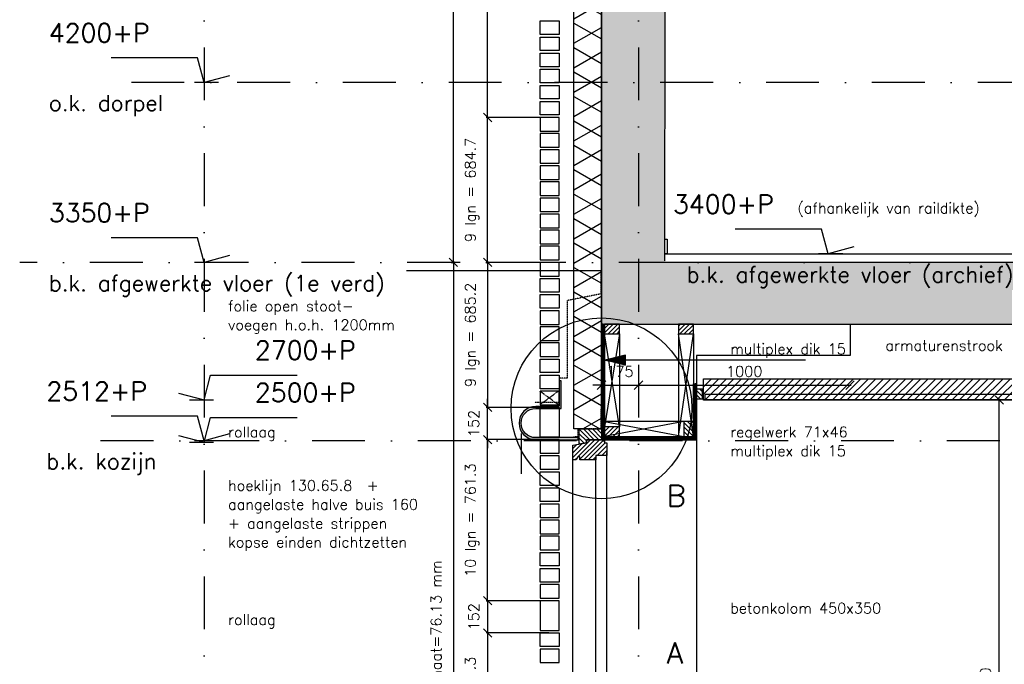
# Model space of a CAD drawing. Extents: x 0 to 297174, y -27731 to 163980.
# Tile 97 of 152: x 174347 to 179002, y 93896 to 96943. Entities that reach past the tile are written whole.
import ezdxf

# ---------------------------------------------------------------- set-up
doc = ezdxf.new("R2010")
doc.units = 0
doc.header["$LTSCALE"] = 5
doc.header["$MEASUREMENT"] = 0
doc.header["$PDMODE"] = 3
doc.header["$PDSIZE"] = 0.1
for name, pattern in [('DASHDOT', [1, 0.5, -0.25, 0, -0.25]), ('DD1', [2.66667, 1.66667, -0.5, 0, -0.5]), ('HIDDEN', [0.375, 0.25, -0.125])]:
    doc.linetypes.add(name, pattern=pattern)
doc.layers.get('0').update_dxf_attribs({"linetype": 'CONTINUOUS'})
doc.layers.get('DEFPOINTS').update_dxf_attribs({"linetype": 'CONTINUOUS'})
for name, color, linetype in [('_DETAILNUMMERS', 4, 'CONTINUOUS'), ('_DETAILNUMMERSTEKST', 4, 'CONTINUOUS'), ('A--01A1_ACEER', 1, 'CONTINUOUS'), ('A--A21--_F--3-', 9, 'CONTINUOUS'), ('A--A21--_F-23-', 9, 'CONTINUOUS'), ('A--A23--_F--3-', 9, 'CONTINUOUS'), ('A--A25--_F--3-', 9, 'CONTINUOUS'), ('A--A30--_F--3-', 9, 'CONTINUOUS'), ('A--A35--_F--3-', 9, 'CONTINUOUS'), ('A--L13DC4_VLOEREN', 4, 'HIDDEN'), ('A--L21--', 3, 'CONTINUOUS'), ('A--L21--_F--3-', 7, 'CONTINUOUS'), ('A--L21--_F-23-', 4, 'CONTINUOUS'), ('A--L21D1_BUITENWAND', 1, 'CONTINUOUS'), ('A--L21D4_BUITENWAND', 4, 'CONTINUOUS'), ('A--L21DC1_BUITENWAND', 1, 'HIDDEN'), ('A--L23--', 7, 'CONTINUOUS'), ('A--L23--_F--3-', 7, 'CONTINUOUS'), ('A--L25--', 7, 'CONTINUOUS'), ('A--L25--_F-23-', 7, 'CONTINUOUS'), ('A--L28--_F--3-', 1, 'CONTINUOUS'), ('A--L28D1_KONSTRUKTIES', 1, 'CONTINUOUS'), ('A--L30--', 7, 'CONTINUOUS'), ('A--L30--_F123-', 7, 'CONTINUOUS'), ('A--L31--', 2, 'CONTINUOUS'), ('A--L31--_F--3-', 7, 'CONTINUOUS'), ('A--L31A1_BUITENKOZIJN', 1, 'CONTINUOUS'), ('A--L31D1_BUITENKOZIJN', 1, 'CONTINUOUS'), ('A--L35-D2-_PLAFONDS', 2, 'CONTINUOUS'), ('A--L35-D4-_PLAFONDS', 4, 'CONTINUOUS'), ('A--L35D1_PLAFONDS', 1, 'CONTINUOUS'), ('A--M$1A-_F123-', 1, 'CONTINUOUS'), ('A--M01A1_MAATVOERING', 1, 'CONTINUOUS'), ('A--M01B1_HOOGTE_MAATV', 1, 'CONTINUOUS'), ('A--T01A-25_TEKST', 2, 'CONTINUOUS'), ('A--T01B2_HOOGTE_MAATV', 2, 'CONTINUOUS'), ('A--T01B3_HOOGTE_MAATV', 3, 'CONTINUOUS'), ('STRAMIEN', 8, 'DD1'), ('X--LR---_CP', 7, 'CONTINUOUS')]:
    doc.layers.add(name, color=color, linetype=linetype)
doc.styles.add('HIEMSTRA', font='romans.shx')
doc.styles.add('HOOGTEXT', font='ROMANS.shx', dxfattribs={"height": 2.5})
doc.dimstyles.get("Standard").update_dxf_attribs({"dimscale": 50, "dimtxt": 2.5, "dimasz": 2, "dimexe": 0.3, "dimexo": 0.3, "dimgap": 2, "dimtad": 1, "dimdec": 0, "dimzin": 0, "dimdsep": 46, "dimtxsty": 'HIEMSTRA', "dimblk1": 'OBLIQUE', "dimblk2": 'OBLIQUE', "dimsah": 1, "dimcen": 0.09, "dimdle": 0.3, "dimclrd": 1, "dimclre": 1, "dimclrt": 2, "dimadec": 0, "dimazin": 0, "dimtfac": 1, "dimtdec": 4, "dimtix": 1, "dimtmove": 2, "dimatfit": 3, "dimldrblk": 'OBLIQUE', "dimfxl": 0, "dimtvp": 625, "dimtolj": 1, "dimtzin": 0, "dimarcsym": 0})
pattern_1 = [(45, (0, 0), (-10.6066, 10.6066), [])]

# ---------------------------------------------------------------- blocks, each defined once
blk = doc.blocks.new('HOOGTEP')
at = {"layer": 'A--M01A1_MAATVOERING'}
for p, q in [((0, 0), (0.624, 2.33)), ((0.624, 2.33), (8.794, 2.33)), ((-2.415, 0.647), (0, 0))]:
    blk.add_line(p, q, dxfattribs=at)
at = {"layer": 'A--M01B1_HOOGTE_MAATV'}
blk.add_line((-1.379, 0), (0.911, 0), dxfattribs=at)
at = {"layer": 'A--T01B2_HOOGTE_MAATV', "style": 'HOOGTEXT', "flags": 4}
blk.add_attdef('TEKST', (1.84, -0.671), '', height=1.5, dxfattribs=at)
at = {"layer": 'A--T01B3_HOOGTE_MAATV', "style": 'HOOGTEXT', "flags": 4}
blk.add_attdef('HOOGTE', (1.673, 3.819), '', height=1.75, dxfattribs=at)
blk = doc.blocks.new('_OBLIQUE')
at = {"color": 0, "linetype": 'ByBlock'}
blk.add_line((-0.5, -0.5), (0.5, 0.5), dxfattribs=at)
blk = doc.blocks.new('*D389')
at = {"layer": 'A--M$1A-_F123-', "color": 1, "lineweight": -2}
for p, q in [((179551.4, 95145.9), (178972.1, 95145.9)), ((178978.1, 92439.9), (178978.1, 95151.9)), ((180130.8, 92445.9), (178972.1, 92445.9))]:
    blk.add_line(p, q, dxfattribs=at)
at = {"layer": 'DEFPOINTS', "color": 0}
for p in [(178978.1, 95145.9), (179557.4, 95145.9), (180136.8, 92445.9)]:
    blk.add_point(p, dxfattribs=at)
at = {"layer": 'A--M$1A-_F123-', "color": 1, "lineweight": -2, "xscale": 40, "yscale": 40, "zscale": 40}
for p, rotation in [((178978.1, 95145.9), 90), ((178978.1, 92445.9), 270)]:
    blk.add_blockref('_OBLIQUE', p, dxfattribs=dict(at, rotation=rotation))
at = {"layer": 'A--M$1A-_F123-', "color": 2, "insert": (178913.1, 93795.9), "char_height": 50, "attachment_point": 5, "rotation": 90, "style": 'HIEMSTRA'}
blk.add_mtext('\\A1;2700', dxfattribs=at)
blk = doc.blocks.new('*D400')
at = {"layer": 'A--M$1A-_F123-', "color": 1, "lineweight": -2}
for p, q in [((177097.5, 95240), (177097.5, 95209.6)), ((177272.6, 95240), (177272.6, 95209.6)), ((177097.5, 95215.6), (177057.5, 95215.6)), ((177097.5, 95215.6), (177272.6, 95215.6)), ((177272.6, 95215.6), (177312.6, 95215.6))]:
    blk.add_line(p, q, dxfattribs=at)
at = {"layer": 'DEFPOINTS', "color": 0}
for p in [(177097.5, 95246), (177272.6, 95246), (177272.6, 95215.6)]:
    blk.add_point(p, dxfattribs=at)
at = {"layer": 'A--M$1A-_F123-', "color": 1, "lineweight": -2, "xscale": 40, "yscale": 40, "zscale": 40}
blk.add_blockref('_OBLIQUE', (177097.5, 95215.6), dxfattribs=at)
at = {"layer": 'A--M$1A-_F123-', "color": 1, "lineweight": -2, "xscale": 40, "yscale": 40, "zscale": 40, "rotation": 180}
blk.add_blockref('_OBLIQUE', (177272.6, 95215.6), dxfattribs=at)
at = {"layer": 'A--M$1A-_F123-', "color": 2, "insert": (177185, 95280.6), "char_height": 50, "attachment_point": 5, "style": 'HIEMSTRA'}
blk.add_mtext('\\A1;175', dxfattribs=at)
blk = doc.blocks.new('*D401')
at = {"layer": 'A--M$1A-_F123-', "color": 1, "lineweight": -2}
blk.add_line((177266.6, 95215.6), (178278.6, 95215.6), dxfattribs=at)
at = {"layer": 'DEFPOINTS', "color": 0}
for p in [(177272.6, 95215.6), (178272.6, 95215.6), (178272.6, 95215.6)]:
    blk.add_point(p, dxfattribs=at)
at = {"layer": 'A--M$1A-_F123-', "color": 1, "lineweight": -2, "xscale": 40, "yscale": 40, "zscale": 40, "rotation": 180}
blk.add_blockref('_OBLIQUE', (177272.6, 95215.6), dxfattribs=at)
at = {"layer": 'A--M$1A-_F123-', "color": 1, "lineweight": -2, "xscale": 40, "yscale": 40, "zscale": 40}
blk.add_blockref('_OBLIQUE', (178272.6, 95215.6), dxfattribs=at)
at = {"layer": 'A--M$1A-_F123-', "color": 2, "insert": (177772.6, 95280.6), "char_height": 50, "attachment_point": 5, "style": 'HIEMSTRA'}
blk.add_mtext('\\A1;1000', dxfattribs=at)
blk = doc.blocks.new('*U1633')
at = {"layer": 'A--L23--_F--3-', "color": 2, "linetype": 'Continuous'}
blk.add_lwpolyline([(0, 0), (0, 20), (7575, 20), (7575, 0)], dxfattribs=at)
blk = doc.blocks.new('*D563')
at = {"layer": 'A--M$1A-_F123-', "color": 1, "lineweight": -2}
for p, q in [((176806.6, 98307.9), (176553.3, 98307.9)), ((176559.3, 96474.6), (176559.3, 98313.9)), ((176806.6, 96480.6), (176553.3, 96480.6))]:
    blk.add_line(p, q, dxfattribs=at)
at = {"layer": 'DEFPOINTS', "color": 0}
for p in [(176559.3, 98307.9), (176812.6, 98307.9), (176812.6, 96480.6)]:
    blk.add_point(p, dxfattribs=at)
at = {"layer": 'A--M$1A-_F123-', "color": 1, "lineweight": -2, "xscale": 40, "yscale": 40, "zscale": 40}
for p, rotation in [((176559.3, 98307.9), 90), ((176559.3, 96480.6), 270)]:
    blk.add_blockref('_OBLIQUE', p, dxfattribs=dict(at, rotation=rotation))
at = {"layer": 'A--M$1A-_F123-', "color": 2, "insert": (176486, 97394.3), "char_height": 50, "attachment_point": 5, "rotation": 90, "style": 'HIEMSTRA'}
blk.add_mtext('\\A1;24 lgn =  1825.9', dxfattribs=at)
blk = doc.blocks.new('*D568')
at = {"layer": 'A--M$1A-_F123-', "color": 1, "lineweight": -2}
for p, q in [((176806.6, 94044.6), (176553.3, 94044.6)), ((176559.3, 94050.6), (176559.3, 93277.3)), ((176841.3, 93283.3), (176553.3, 93283.3))]:
    blk.add_line(p, q, dxfattribs=at)
at = {"layer": 'DEFPOINTS', "color": 0}
for p in [(176812.6, 94044.6), (176559.3, 93283.3), (176847.3, 93283.3)]:
    blk.add_point(p, dxfattribs=at)
at = {"layer": 'A--M$1A-_F123-', "color": 1, "lineweight": -2, "xscale": 40, "yscale": 40, "zscale": 40}
for p, rotation in [((176559.3, 94044.6), 90), ((176559.3, 93283.3), 270)]:
    blk.add_blockref('_OBLIQUE', p, dxfattribs=dict(at, rotation=rotation))
at = {"layer": 'A--M$1A-_F123-', "color": 2, "insert": (176486, 93664), "char_height": 50, "attachment_point": 5, "rotation": 90, "style": 'HIEMSTRA'}
blk.add_mtext('\\A1;10 lgn = 761.3', dxfattribs=at)
blk = doc.blocks.new('*D569')
at = {"layer": 'A--M$1A-_F123-', "color": 1, "lineweight": -2}
for p, q in [((176559.3, 94196.9), (176559.3, 94236.9)), ((176841.3, 94196.9), (176553.3, 94196.9)), ((176559.3, 94196.9), (176559.3, 94044.6)), ((176849.1, 94044.6), (176553.3, 94044.6)), ((176559.3, 94044.6), (176559.3, 94004.6))]:
    blk.add_line(p, q, dxfattribs=at)
at = {"layer": 'DEFPOINTS', "color": 0}
for p in [(176847.3, 94196.9), (176559.3, 94044.6), (176855.1, 94044.6)]:
    blk.add_point(p, dxfattribs=at)
at = {"layer": 'A--M$1A-_F123-', "color": 1, "lineweight": -2, "xscale": 40, "yscale": 40, "zscale": 40}
for p, rotation in [((176559.3, 94196.9), 270), ((176559.3, 94044.6), 90)]:
    blk.add_blockref('_OBLIQUE', p, dxfattribs=dict(at, rotation=rotation))
at = {"layer": 'A--M$1A-_F123-', "color": 2, "insert": (176494.3, 94120.8), "char_height": 50, "attachment_point": 5, "rotation": 90, "style": 'HIEMSTRA'}
blk.add_mtext('\\A1;152', dxfattribs=at)
blk = doc.blocks.new('*D570')
at = {"layer": 'A--M$1A-_F123-', "color": 1, "lineweight": -2}
for p, q in [((176841.3, 94958.2), (176553.3, 94958.2)), ((176559.3, 94190.9), (176559.3, 94964.2)), ((176806.6, 94196.9), (176553.3, 94196.9))]:
    blk.add_line(p, q, dxfattribs=at)
at = {"layer": 'DEFPOINTS', "color": 0}
for p in [(176559.3, 94958.2), (176847.3, 94958.2), (176812.6, 94196.9)]:
    blk.add_point(p, dxfattribs=at)
at = {"layer": 'A--M$1A-_F123-', "color": 1, "lineweight": -2, "xscale": 40, "yscale": 40, "zscale": 40}
for p, rotation in [((176559.3, 94958.2), 90), ((176559.3, 94196.9), 270)]:
    blk.add_blockref('_OBLIQUE', p, dxfattribs=dict(at, rotation=rotation))
at = {"layer": 'A--M$1A-_F123-', "color": 2, "insert": (176486, 94577.5), "char_height": 50, "attachment_point": 5, "rotation": 90, "style": 'HIEMSTRA'}
blk.add_mtext('\\A1;10 lgn = 761.3', dxfattribs=at)
blk = doc.blocks.new('*D571')
at = {"layer": 'A--M$1A-_F123-', "color": 1, "lineweight": -2}
for p, q in [((176559.3, 95110.4), (176559.3, 95150.4)), ((176849.1, 95110.4), (176553.3, 95110.4)), ((176559.3, 94958.2), (176559.3, 95110.4)), ((176841.3, 94958.2), (176553.3, 94958.2)), ((176559.3, 94958.2), (176559.3, 94918.2))]:
    blk.add_line(p, q, dxfattribs=at)
at = {"layer": 'DEFPOINTS', "color": 0}
for p in [(176559.3, 95110.4), (176855.1, 95110.4), (176847.3, 94958.2)]:
    blk.add_point(p, dxfattribs=at)
at = {"layer": 'A--M$1A-_F123-', "color": 1, "lineweight": -2, "xscale": 40, "yscale": 40, "zscale": 40}
for p, rotation in [((176559.3, 95110.4), 270), ((176559.3, 94958.2), 90)]:
    blk.add_blockref('_OBLIQUE', p, dxfattribs=dict(at, rotation=rotation))
at = {"layer": 'A--M$1A-_F123-', "color": 2, "insert": (176494.3, 95034.3), "char_height": 50, "attachment_point": 5, "rotation": 90, "style": 'HIEMSTRA'}
blk.add_mtext('\\A1;152', dxfattribs=at)
blk = doc.blocks.new('*D572')
at = {"layer": 'A--M$1A-_F123-', "color": 1, "lineweight": -2}
for p, q in [((176806.6, 95795.9), (176553.3, 95795.9)), ((176559.3, 95801.9), (176559.3, 95104.4)), ((176841.3, 95110.4), (176553.3, 95110.4))]:
    blk.add_line(p, q, dxfattribs=at)
at = {"layer": 'DEFPOINTS', "color": 0}
for p in [(176812.6, 95795.9, 0), (176559.3, 95110.4), (176847.3, 95110.4)]:
    blk.add_point(p, dxfattribs=at)
at = {"layer": 'A--M$1A-_F123-', "color": 1, "lineweight": -2, "xscale": 40, "yscale": 40, "zscale": 40}
for p, rotation in [((176559.3, 95795.9), 90), ((176559.3, 95110.4), 270)]:
    blk.add_blockref('_OBLIQUE', p, dxfattribs=dict(at, rotation=rotation))
at = {"layer": 'A--M$1A-_F123-', "color": 2, "insert": (176486, 95453.2), "char_height": 50, "attachment_point": 5, "rotation": 90, "style": 'HIEMSTRA'}
blk.add_mtext('\\A1;9 lgn = 685.2', dxfattribs=at)
blk = doc.blocks.new('*D573')
at = {"layer": 'A--M$1A-_F123-', "color": 1, "lineweight": -2}
for p, q in [((176841.3, 96480.6), (176553.3, 96480.6)), ((176559.3, 95789.9), (176559.3, 96486.6)), ((176806.6, 95795.9), (176553.3, 95795.9))]:
    blk.add_line(p, q, dxfattribs=at)
at = {"layer": 'DEFPOINTS', "color": 0}
for p in [(176559.3, 96480.6), (176847.3, 96480.6, 0), (176812.6, 95795.9, 0)]:
    blk.add_point(p, dxfattribs=at)
at = {"layer": 'A--M$1A-_F123-', "color": 1, "lineweight": -2, "xscale": 40, "yscale": 40, "zscale": 40}
for p, rotation in [((176559.3, 96480.6), 90), ((176559.3, 95795.9), 270)]:
    blk.add_blockref('_OBLIQUE', p, dxfattribs=dict(at, rotation=rotation))
at = {"layer": 'A--M$1A-_F123-', "color": 2, "insert": (176486, 96138.3), "char_height": 50, "attachment_point": 5, "rotation": 90, "style": 'HIEMSTRA'}
blk.add_mtext('\\A1;9 lgn = 684.7', dxfattribs=at)
blk = doc.blocks.new('*D574')
at = {"layer": 'A--M$1A-_F123-', "color": 1, "linetype": 'Continuous', "lineweight": -2}
for p, q in [((176397.7, 95789.9), (176397.7, 99846.1)), ((176387.5, 99840.1), (176403.7, 99840.1)), ((176387.5, 95795.9), (176403.7, 95795.9))]:
    blk.add_line(p, q, dxfattribs=at)
at = {"layer": 'DEFPOINTS', "color": 0, "linetype": 'Continuous'}
for p in [(176381.5, 99840.1), (176397.7, 99840.1), (176381.5, 95795.9)]:
    blk.add_point(p, dxfattribs=at)
at = {"layer": 'A--M$1A-_F123-', "color": 1, "linetype": 'Continuous', "lineweight": -2, "xscale": 40, "yscale": 40, "zscale": 40}
for p, rotation in [((176397.7, 99840.1), 90), ((176397.7, 95795.9), 270)]:
    blk.add_blockref('_OBLIQUE', p, dxfattribs=dict(at, rotation=rotation))
at = {"layer": 'A--M$1A-_F123-', "color": 3, "linetype": 'Continuous', "insert": (176324.4, 97818), "char_height": 50, "attachment_point": 5, "rotation": 90, "style": 'HIEMSTRA'}
blk.add_mtext('\\A1;lagenmaat=76.08 mm', dxfattribs=at)
blk = doc.blocks.new('*D575')
at = {"layer": 'A--M$1A-_F123-', "color": 1, "linetype": 'Continuous', "lineweight": -2}
for p, q in [((176397.7, 95801.9), (176397.7, 92211.5)), ((176391.7, 92217.5), (176391.7, 92217.5))]:
    blk.add_line(p, q, dxfattribs=at)
at = {"layer": 'DEFPOINTS', "color": 0, "linetype": 'Continuous'}
for p in [(176397.7, 95795.9, 0), (176397.7, 92217.5), (176397.7, 92217.5)]:
    blk.add_point(p, dxfattribs=at)
at = {"layer": 'A--M$1A-_F123-', "color": 1, "linetype": 'Continuous', "lineweight": -2, "xscale": 40, "yscale": 40, "zscale": 40}
for p, rotation in [((176397.7, 95795.9), 90), ((176397.7, 92217.5), 270)]:
    blk.add_blockref('_OBLIQUE', p, dxfattribs=dict(at, rotation=rotation))
at = {"layer": 'A--M$1A-_F123-', "color": 3, "linetype": 'Continuous', "insert": (176324.3, 94006.7), "char_height": 50, "attachment_point": 5, "rotation": 90, "style": 'HIEMSTRA'}
blk.add_mtext('\\A1;\\fRomanS|b0|i0|c0|p0;lagenmaat=76.13 mm', dxfattribs=at)
blk = doc.blocks.new('*U1611')
at = {"layer": 'A--A21--_F-23-', "linetype": 'Continuous'}
h = blk.add_hatch(dxfattribs=at)
h.set_pattern_fill('ALFAISO', color=256, scale=100, angle=90, style=0)
h.set_pattern_definition([(150, (50, -3e-15), (-50, -86.6025), []), (210, (50, -3e-15), (50, -86.6025), [])])
h.paths.add_polyline_path([(0, 0), (-65, 0), (-65, 4407.8), (0, 4407.8), (65, 4407.8), (65, 0)])
at = {"layer": 'A--L21--_F--3-', "color": 3, "linetype": 'Continuous'}
for points in [[(0, 0), (-65, 0), (-65, 4407.8), (0, 4407.8)], [(0, 0), (65, 0), (65, 4407.8), (0, 4407.8)]]:
    blk.add_lwpolyline(points, dxfattribs=at)
blk = doc.blocks.new('Q020259-')
at = {"layer": 'A--A25--_F--3-'}
h = blk.add_hatch(dxfattribs=at)
h.set_pattern_fill('ALFALINE', color=256, scale=15, style=0, pattern_type=2)
h.set_pattern_definition(pattern_1)
h.paths.add_polyline_path([(0, 0), (0, 46), (28, 46), (28, 0)])
at = {"layer": 'A--L25--_F-23-', "color": 2, "linetype": 'Continuous'}
blk.add_lwpolyline([(0, 0), (0, 46), (28, 46), (28, 0)], close=True, dxfattribs=at)
at = {"layer": 'X--LR---_CP'}
for p in [(0, 0), (0, 0), (28, 0)]:
    blk.add_point(p, dxfattribs=at)
blk = doc.blocks.new('*U1608')
at = {"layer": 'A--A30--_F--3-', "linetype": 'Continuous'}
h = blk.add_hatch(dxfattribs=at)
h.set_pattern_fill('ALFALINE', color=256, scale=4, angle=405, style=0)
h.set_pattern_definition([(90, (0, 0), (-4, 1e-15), [])])
h.paths.add_polyline_path([(0, 0), (7.5, 0), (7.5, -531.4), (0, -531.4), (-7.5, -531.4), (-7.5, 0)])
at = {"layer": 'A--L30--_F123-', "color": 1, "linetype": 'Continuous'}
for points in [[(0, 0), (-7.5, 0), (-7.5, -531.4), (0, -531.4)], [(0, 0), (7.5, 0), (7.5, -531.4), (0, -531.4)]]:
    blk.add_lwpolyline(points, dxfattribs=at)
blk = doc.blocks.new('KOZIJN_VB')
at = {"layer": 'A--A35--_F--3-'}
h = blk.add_hatch(dxfattribs=at)
h.set_pattern_fill('ALFALINE', color=256, scale=15, angle=90, style=0, pattern_type=2)
h.set_pattern_definition([(135, (571.291, -567.298), (-10.6066, -10.6066), [])])
h.paths.add_polyline_path([(-105, 50.9), (0, 50.9), (0, 0), (-71, 0), (-71, -14), (-105, -20.1)])
h = blk.add_hatch(dxfattribs=at)
h.set_pattern_fill('ALFALINE', color=256, scale=15, style=0, pattern_type=2)
h.set_pattern_definition([(45, (571.291, -567.298), (-10.6066, 10.6066), [])])
h.paths.add_polyline_path([(-135, -25.5), (-71, -14), (-71, 0), (15, 0), (15, -15), (25, -15), (25, -74), (-26, -74), (-26, -95), (-102, -95), (-102, -81), (-112, -81), (-120, -95), (-135, -95)])
at = {"layer": 'A--L31--_F--3-', "color": 2, "linetype": 'Continuous'}
for points in [[(-105, 50.9), (0, 50.9), (0, 0), (-71, 0), (-71, -14), (-105, -20.1), (-105, 50.9)], [(-135, -25.5), (-71, -14), (-71, 0), (15, 0), (15, -15), (25, -15), (25, -74), (-26, -74), (-26, -95), (-102, -95), (-102, -95), (-102, -81), (-112, -81), (-120, -95), (-135, -95)]]:
    blk.add_lwpolyline(points, close=True, dxfattribs=at)
at = {"layer": 'X--LR---_CP', "color": 1}
blk.add_point((0, 0), dxfattribs=at)
blk = doc.blocks.new('*U1607')
at = {"layer": 'A--A30--_F--3-', "linetype": 'Continuous'}
h = blk.add_hatch(dxfattribs=at)
h.set_pattern_fill('ALFALINE', color=256, scale=4, angle=135, style=0)
h.set_pattern_definition([(180, (0, 0), (-9e-16, -4), [])])
h.paths.add_polyline_path([(0, 0), (0, 7.5), (435.2, 7.5), (442.7, 0), (450.2, -7.5), (0, -7.5)])
at = {"layer": 'A--L30--_F123-', "color": 1, "linetype": 'Continuous'}
for points in [[(0, 0), (0, 7.5), (435.2, 7.5), (435.2, 7.5)], [(0, 0), (0, -7.5), (450.2, -7.5), (450.2, -7.5)]]:
    blk.add_lwpolyline(points, dxfattribs=at)
blk = doc.blocks.new('*U1606')
at = {"layer": 'A--A30--_F--3-', "linetype": 'Continuous'}
h = blk.add_hatch(dxfattribs=at)
h.set_pattern_fill('ALFALINE', color=256, scale=4, angle=225, style=0)
h.set_pattern_definition([(270, (0, 0), (4, -9e-16), [])])
h.paths.add_polyline_path([(0, 0), (7.5, -7.5), (7.5, 256.5), (0, 256.5), (-7.5, 256.5), (-7.5, 7.5)])
at = {"layer": 'A--L30--_F123-', "color": 1, "linetype": 'Continuous'}
for points in [[(-7.5, 7.5), (-7.5, 7.5), (-7.5, 256.5), (0, 256.5)], [(7.5, -7.5), (7.5, -7.5), (7.5, 256.5), (0, 256.5)]]:
    blk.add_lwpolyline(points, dxfattribs=at)
blk = doc.blocks.new('Q027002-')
at = {"layer": 'A--A21--_F--3-'}
h = blk.add_hatch(dxfattribs=at)
h.set_pattern_fill('ALFALINE', color=9, scale=15, style=0, pattern_type=2)
h.set_pattern_definition(pattern_1)
h.paths.add_polyline_path([(0, 0), (71, 0), (71, 46), (0, 46)])
at = {"layer": 'A--L21--_F-23-', "color": 2, "linetype": 'Continuous'}
blk.add_lwpolyline([(0, 0), (71, 0), (71, 46), (0, 46)], close=True, dxfattribs=at)
at = {"layer": 'X--LR---_CP', "linetype": 'Continuous'}
blk.add_point((0, 0), dxfattribs=at)
blk = doc.blocks.new('peiltje')
at = {"layer": 'A--T01A-25_TEKST'}
h = blk.add_hatch(dxfattribs=at)
h.set_pattern_fill('ANSI31', color=256, style=0)
h.set_pattern_definition([(45, (-152579.26553, -95332.97776), (-0.08838834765, 0.08838834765), [])])
h.paths.add_polyline_path([(96, -24), (0, 0), (96, 24)])
blk.add_line((947.6, 0), (0, 0), dxfattribs=at)

msp = doc.modelspace()

# ---------------------------------------------------------------- hatches: boundary and pattern name
at = {"layer": 'A--01A1_ACEER', "linetype": 'Continuous'}
h = msp.add_hatch(dxfattribs=at)
h.set_pattern_fill('ANSI31', color=256, scale=200, style=0)
h.set_pattern_definition([(45, (24565.548, 3e-06), (-17.6776695, 17.6776695), [])])
h.paths.add_polyline_path([(183262.6, 95145.9), (177579.8, 95145.9), (177579.8, 95245.9), (183262.6, 95245.9)])
at = {"layer": 'A--A23--_F--3-'}
h = msp.add_hatch(dxfattribs=at)
h.set_pattern_fill('ALFABET', color=256, scale=50, angle=1, style=0, pattern_type=2)
h.set_pattern_definition([(46, (0, 0), (-215.80194, 208.3975), []), (51, (0, 0), (359.12306, -25.11233), [37.5, -412.5]), (356, (0, 0), (-75.9289, 374.828), [30, -330]), (101.4514, (29.93, -2.1), (283.19445, 349.71546), [31.8701, -350.57106]), (47.1842, (-1.75, 100), (534.9836, -73.4339), [56.25, -618.75]), (97.6356, (42.84, 93.87), (458.7598, 495.1408), [47.8051, -525.8565]), (352.1842, (-1.75, 100), (458.7594, 495.1412), [45, -495]), (22, (48.68, 75.86), (301.9214, -196.07005), [37.5, -412.5]), (327, (48.7, 75.86), (115.3113, 364.643), [30, -330]), (72.4514, (73.84, 59.52), (417.23286, 168.57264), [31.8701, -350.57106]), (38.5, (0, 0), (3.1741, 166.527686), [0, -326, 0, -335, 0, -331.25]), (8.5, (0, 0), (128.07302, 199.47142), [0, -191, 0, -318.5, 0, -126.25]), (328.5, (-111.48, -1.95), (267.067385, -6.617475), [0, -125, 0, -390, 0, -517.5]), (318.5, (-161.48, -2.82), (290.67514, 55.13387), [0, -162.5, 0, -259, 0, -367.5]), (318.5, (-161.48, -2.82), (290.67514, 55.13387), [0, -162.5, 0, -259, 0, -367.5])])
h.paths.add_polyline_path([(193819.4, 95505.9), (177097.5, 95505.9), (177097.5, 99255.9), (193819.4, 99255.9)])
h.paths.add_polyline_path([(185272.6, 99005.8), (193819.4, 99005.9), (193819.4, 95755.9), (185272.6, 95755.9)], flags=16)
h.paths.add_polyline_path([(184972.6, 95795.9), (177399.2, 95795.9), (177399.2, 98855.9), (184972.6, 98855.9)], flags=16)
at = {"layer": 'A--L21--_F-23-', "linetype": 'Continuous'}
h = msp.add_hatch(color=256, dxfattribs=at)
edge = h.paths.add_edge_path()
edge.add_arc((176786.8, 95036.5), 79, 90, 270)
edge.add_line((176786.8, 94957.5), (176987.6, 94957.5))
edge.add_line((176987.6, 94957.5), (176987.6, 94967.5))
edge.add_line((176987.6, 94967.5), (176786.8, 94967.5))
edge.add_arc((176786.8, 95036.5), 69, 90, 270, ccw=False)
edge.add_line((176786.8, 95105.5), (176796.8, 95105.5))
edge.add_line((176796.8, 95105.5), (176907.6, 95105.5))
edge.add_line((176907.6, 95105.5), (176907.6, 95235.5))
edge.add_line((176907.6, 95235.5), (176899.6, 95235.5))
edge.add_arc((176899.6, 95233.5), 2, 90, 180)
edge.add_line((176897.6, 95233.5), (176897.6, 95119))
edge.add_arc((176894.1, 95119), 3.5, -90, 0, ccw=False)
edge.add_line((176894.1, 95115.5), (176786.8, 95115.5))

# ---------------------------------------------------------------- linework, layer by layer
at = {"layer": '_DETAILNUMMERS'}
msp.add_circle((177097.6, 95106.1), 427.3, dxfattribs=at)
at = {"layer": 'A--01A1_ACEER'}
msp.add_line((177097.6, 95755.9), (176175.7, 95755.9), dxfattribs=at)
at = {"layer": 'A--L13DC4_VLOEREN'}
for points in [[(177094.1, 95761.3), (177094.1, 95647), (176935.5, 95615.3), (176935.5, 95248.9), (176897.6, 95248.9), (176897.6, 95132.9), (176782.8, 95132.9)], [(177095.6, 95641.8), (177095.4, 95009.9), (176985.6, 95009.9), (176985.6, 94972.6), (176965.7, 94969.6)]]:
    msp.add_lwpolyline(points, dxfattribs=at)
at = {"layer": 'A--L21--_F-23-', "linetype": 'Continuous'}
for p, q in [((177097.5, 99255.9), (177097.6, 95505.9)), ((177397.6, 95803.9), (177399.2, 98855.9)), ((177097.6, 95755.9), (177097.6, 95755.9)), ((177097.6, 95755.9), (177097.6, 95505.9)), ((177097.6, 95503.9), (193819.4, 95505.9))]:
    msp.add_line(p, q, dxfattribs=at)
msp.add_lwpolyline([(184972.6, 95795.9), (177397.6, 95795.9)], dxfattribs=at)
at = {"layer": 'A--L21D1_BUITENWAND'}
for points in [[(176897.6, 94970.2), (176807.6, 94970.2), (176807.6, 95110.4), (176897.6, 95110.4)], [(176897.6, 94970.2), (176807.6, 94970.2), (176807.6, 95110.4), (176897.6, 95110.4)], [(176897.6, 94958.2), (176807.6, 94958.2), (176807.6, 94894.1), (176897.6, 94894.1)], [(176897.6, 94882.1), (176807.6, 94882.1), (176807.6, 94817.9), (176897.6, 94817.9)], [(176897.6, 94741.8), (176807.6, 94741.8), (176807.6, 94805.9), (176897.6, 94805.9)], [(176897.6, 94665.7), (176807.6, 94665.7), (176807.6, 94729.8), (176897.6, 94729.8)], [(176897.6, 94653.7), (176807.6, 94653.7), (176807.6, 94589.5), (176897.6, 94589.5)], [(176897.6, 94577.5), (176807.6, 94577.5), (176807.6, 94513.4), (176897.6, 94513.4)], [(176897.6, 94501.4), (176807.6, 94501.4), (176807.6, 94437.3), (176897.6, 94437.3)], [(176897.6, 94361.1), (176807.6, 94361.1), (176807.6, 94425.3), (176897.6, 94425.3)], [(176897.6, 94285), (176807.6, 94285), (176807.6, 94349.1), (176897.6, 94349.1)], [(176897.6, 94273), (176807.6, 94273), (176807.6, 94208.9), (176897.6, 94208.9)], [(176897.6, 94196.9), (176807.6, 94196.9), (176807.6, 94056.6), (176897.6, 94056.6)], [(176897.6, 94196.9), (176807.6, 94196.9), (176807.6, 94056.6), (176897.6, 94056.6)], [(176897.6, 93980.5), (176807.6, 93980.5), (176807.6, 94044.6), (176897.6, 94044.6)], [(176897.6, 93968.5), (176807.6, 93968.5), (176807.6, 93904.4), (176897.6, 93904.4)]]:
    msp.add_lwpolyline(points, close=True, dxfattribs=at)
at = {"layer": 'A--L21D4_BUITENWAND', "elevation": 0}
for points in [[(176897.6, 96873), (176807.6, 96873), (176807.6, 96937.1), (176897.6, 96937.1)], [(176897.6, 96796.9), (176807.6, 96796.9), (176807.6, 96861), (176897.6, 96861)], [(176897.6, 96720.8), (176807.6, 96720.8), (176807.6, 96784.9), (176897.6, 96784.9)], [(176897.6, 96644.7), (176807.6, 96644.7), (176807.6, 96708.9), (176897.6, 96708.9)], [(176897.6, 96568.6), (176807.6, 96568.6), (176807.6, 96632.8), (176897.6, 96632.8)], [(176897.6, 96492.6), (176807.6, 96492.6), (176807.6, 96556.7), (176897.6, 96556.7)], [(176897.6, 96480.6), (176807.6, 96480.6), (176807.6, 96416.5), (176897.6, 96416.5)], [(176897.6, 96404.5), (176807.6, 96404.5), (176807.6, 96340.4), (176897.6, 96340.4)], [(176897.6, 96328.5), (176807.6, 96328.5), (176807.6, 96264.3), (176897.6, 96264.3)], [(176897.6, 96252.4), (176807.6, 96252.4), (176807.6, 96188.2), (176897.6, 96188.2)], [(176897.6, 96176.3), (176807.6, 96176.3), (176807.6, 96112.2), (176897.6, 96112.2)], [(176897.6, 96100.2), (176807.6, 96100.2), (176807.6, 96036.1), (176897.6, 96036.1)], [(176897.6, 96024.1), (176807.6, 96024.1), (176807.6, 95960), (176897.6, 95960)], [(176897.6, 95948.1), (176807.6, 95948.1), (176807.6, 95883.9), (176897.6, 95883.9)], [(176897.6, 95872), (176807.6, 95872), (176807.6, 95807.8), (176897.6, 95807.8)]]:
    msp.add_lwpolyline(points, close=True, dxfattribs=at)
at = {"layer": 'A--L21D4_BUITENWAND'}
for points in [[(176897.6, 95795.6), (176807.6, 95795.6), (176807.6, 95731.5), (176897.6, 95731.5)], [(176897.6, 95655.4), (176807.6, 95655.4), (176807.6, 95719.5), (176897.6, 95719.5)], [(176897.6, 95579.2), (176807.6, 95579.2), (176807.6, 95643.4), (176897.6, 95643.4)], [(176897.6, 95567.2), (176807.6, 95567.2), (176807.6, 95503.1), (176897.6, 95503.1)], [(176897.6, 95491.1), (176807.6, 95491.1), (176807.6, 95427), (176897.6, 95427)], [(176897.6, 95415), (176807.6, 95415), (176807.6, 95350.8), (176897.6, 95350.8)], [(176897.6, 95274.7), (176807.6, 95274.7), (176807.6, 95338.8), (176897.6, 95338.8)], [(176897.6, 95198.6), (176807.6, 95198.6), (176807.6, 95262.7), (176897.6, 95262.7)], [(176897.6, 95186.6), (176807.6, 95186.6), (176807.6, 95122.4), (176897.6, 95122.4)]]:
    msp.add_lwpolyline(points, close=True, dxfattribs=at)
at = {"layer": 'A--L21DC1_BUITENWAND'}
for p, q in [((176892.6, 95124.4), (176807.6, 95186.6)), ((176807.6, 95123.6), (176892.6, 95186.6))]:
    msp.add_line(p, q, dxfattribs=at)
at = {"layer": 'A--L23--'}
msp.add_lwpolyline([(177407.6, 95835.9), (177397.6, 95835.9), (177397.6, 95905.9), (177407.6, 95905.9)], close=True, dxfattribs=at)
at = {"layer": 'A--L28--_F--3-', "color": 4, "linetype": 'Continuous'}
msp.add_lwpolyline([(176786.8, 95115.5), (176786.8, 95115.5, 1), (176786.8, 94957.5), (176987.6, 94957.5), (176987.6, 94967.5), (176786.8, 94967.5, -1), (176786.8, 95105.5), (176796.8, 95105.5), (176907.6, 95105.5), (176907.6, 95235.5), (176899.6, 95235.5, 0.414214), (176897.6, 95233.5), (176897.6, 95119, -0.414214), (176894.1, 95115.5)], format="xyb", close=True, dxfattribs=at)
at = {"layer": 'A--L28D1_KONSTRUKTIES'}
msp.add_lwpolyline([(178272.6, 95506), (178272.6, 95356), (177547.5, 95356), (177547.5, 92446)], dxfattribs=at)
at = {"layer": 'A--L31A1_BUITENKOZIJN'}
for p, q in [((176962.6, 93392.3), (176962.6, 94875.9)), ((177071.6, 93409), (177071.6, 94875.9)), ((177122.6, 93390.9), (177122.6, 94896.9))]:
    msp.add_line(p, q, dxfattribs=at)
at = {"layer": 'A--L31D1_BUITENKOZIJN'}
for p, q in [((177183.4, 95018.5), (177112.4, 95457.9)), ((177183.4, 95457.9), (177112.4, 95018.5)), ((177183.4, 95457.9), (177183.4, 95018.5)), ((177461.5, 95457.9), (177461.5, 94972.5)), ((177461.5, 94972.5), (177532.5, 95457.9)), ((177532.6, 94972.5), (177461.5, 95457.9)), ((177532.5, 95457.9), (177532.6, 94972.5)), ((177486.6, 95043.5), (177112.4, 95043.5)), ((177112.4, 95043.5), (177486.6, 94972.5)), ((177486.6, 95043.5), (177112.4, 94972.5))]:
    msp.add_line(p, q, dxfattribs=at)
at = {"layer": 'A--L35-D2-_PLAFONDS'}
msp.add_lwpolyline([(183230.4, 95170.9), (177586.2, 95170.9), (177586.2, 95145.9), (183230.4, 95145.9)], dxfattribs=at)
at = {"layer": 'A--L35-D4-_PLAFONDS'}
for p, q in [((177579.8, 95143.9), (177579.8, 95193.9)), ((177604.8, 95143.9), (177579.8, 95143.9)), ((177604.8, 95143.9), (177579.8, 95143.9)), ((177604.8, 95143.9), (177579.8, 95143.9))]:
    msp.add_line(p, q, dxfattribs=at)
at = {"layer": 'A--L35D1_PLAFONDS', "linetype": 'Continuous'}
msp.add_lwpolyline([(183262.6, 95145.9), (177579.8, 95145.9), (177579.8, 95245.9), (183262.6, 95245.9)], close=True, dxfattribs=at)
at = {"layer": 'A--T01A-25_TEKST'}
msp.add_line((176718, 94987.1), (176718, 94795.7), dxfattribs=at)
at = {"layer": 'STRAMIEN', "linetype": 'DASHDOT', "ltscale": 100}
for p, q in [((175218.7, 110315), (175218.7, 90172.2)), ((177272.6, 110315), (177272.6, 90172.2)), ((180626.5, 96645.9, 0), (174847.6, 96645.9, 0)), ((185431.6, 95795.9), (174347.3, 95795.9)), ((185481.6, 94952.5), (174682.1, 94952.5))]:
    msp.add_line(p, q, dxfattribs=at)

# ---------------------------------------------------------------- block references
ref = msp.add_blockref('HOOGTEP', (175218.7, 96645.9, 0), dxfattribs=dict(xscale=-50, yscale=50, zscale=50))
ref.add_attrib('TEKST', 'o.k. dorpel', (174485.3, 96511.9, 0), dxfattribs={"layer": 'A--T01B2_HOOGTE_MAATV', "height": 75, "style": 'HOOGTEXT', "flags": 4})
ref.add_attrib('HOOGTE', '4200+P', (174485.3, 96836.9, 0), dxfattribs={"layer": 'A--T01B3_HOOGTE_MAATV', "height": 87.5, "style": 'HOOGTEXT', "flags": 4})
ref = msp.add_blockref('HOOGTEP', (175218.7, 95795.9), dxfattribs=dict(xscale=-50, yscale=50, zscale=50))
ref.add_attrib('TEKST', 'b.k. afgewerkte vloer (1e verd)', (174485.3, 95660.3), dxfattribs={"layer": 'A--T01B2_HOOGTE_MAATV', "height": 75, "style": 'HOOGTEXT', "flags": 4})
ref.add_attrib('HOOGTE', '3350+P', (174485.3, 95986.9), dxfattribs={"layer": 'A--T01B3_HOOGTE_MAATV', "height": 87.5, "style": 'HOOGTEXT', "flags": 4})
ref = msp.add_blockref('HOOGTEP', (178169.5, 95836.7), dxfattribs=dict(xscale=-50, yscale=50, zscale=50))
ref.add_attrib('TEKST', 'b.k. afgewerkte vloer (archief)', (177500.4, 95701.1), dxfattribs={"layer": 'A--T01B2_HOOGTE_MAATV', "height": 75, "style": 'HOOGTEXT', "flags": 4})
ref.add_attrib('HOOGTE', '3400+P', (177436.2, 96027.7), dxfattribs={"layer": 'A--T01B3_HOOGTE_MAATV', "height": 87.5, "style": 'HOOGTEXT', "flags": 4})
ref = msp.add_blockref('HOOGTEP', (175218.7, 95145.9), dxfattribs=dict(xscale=50, yscale=50, zscale=50))
ref.add_attrib('HOOGTE', '2700+P', (175459.5, 95336.9), dxfattribs={"layer": 'A--T01B3_HOOGTE_MAATV', "height": 87.5, "style": 'HOOGTEXT', "flags": 4})
ref = msp.add_blockref('HOOGTEP', (175218.7, 94952.5), dxfattribs=dict(xscale=-50, yscale=50, zscale=50))
ref.add_attrib('TEKST', 'b.k. kozijn', (174473.6, 94818.5), dxfattribs={"layer": 'A--T01B2_HOOGTE_MAATV', "height": 75, "style": 'HOOGTEXT', "flags": 4})
ref.add_attrib('HOOGTE', '2512+P', (174473.6, 95143.5), dxfattribs={"layer": 'A--T01B3_HOOGTE_MAATV', "height": 87.5, "style": 'HOOGTEXT', "flags": 4})
ref = msp.add_blockref('HOOGTEP', (175218.7, 94945.9), dxfattribs=dict(xscale=50, yscale=50, zscale=50))
ref.add_attrib('HOOGTE', '2500+P', (175459.5, 95136.9), dxfattribs={"layer": 'A--T01B3_HOOGTE_MAATV', "height": 87.5, "style": 'HOOGTEXT', "flags": 4})
at = {"layer": 'A--01A1_ACEER'}
msp.add_blockref('peiltje', (177115, 95334.2), dxfattribs=at)
at = {"layer": 'A--L21--', "linetype": 'Continuous'}
msp.add_blockref('*U1611', (177032.4, 95008.4), dxfattribs=at)
at = {"layer": 'A--L21--', "color": 4}
for p in [(177112.4, 95457.9), (177112.4, 94972.5)]:
    msp.add_blockref('Q027002-', p, dxfattribs=at)
at = {"layer": 'A--L21--'}
for p, rotation in [((177532.5, 95503.9), 180), ((177532.6, 94972.5), 90)]:
    msp.add_blockref('Q027002-', p, dxfattribs=dict(at, rotation=rotation))
at = {"layer": 'A--L23--'}
msp.add_blockref('*U1633', (177397.6, 95815.9), dxfattribs=at)
at = {"layer": 'A--L25--', "xscale": -1}
msp.add_blockref('Q020259-', (177575.6, 95150.9), dxfattribs=at)
at = {"layer": 'A--L30--', "color": 4}
for name, p in [('*U1608', (177104.9, 95503.9)), ('*U1606', (177540.1, 94965)), ('*U1607', (177097.4, 94965))]:
    msp.add_blockref(name, p, dxfattribs=at)
at = {"layer": 'A--L31--', "color": 4}
msp.add_blockref('KOZIJN_VB', (177097.6, 94957.5), dxfattribs=at)

# ---------------------------------------------------------------- texts
at = {"layer": '_DETAILNUMMERSTEKST', "style": 'HIEMSTRA'}
for s, p in [('B', (177406, 94642.8)), ('A', (177406, 93900))]:
    msp.add_text(s, height=100, dxfattribs=at).set_placement(p)
at = {"layer": 'A--01A1_ACEER', "linetype": 'Continuous', "style": 'HIEMSTRA'}
msp.add_text('armaturenstrook 100mm vanaf o.k. plafond', height=50, dxfattribs=at).set_placement((178440, 95378.3))
at = {"layer": 'A--T01A-25_TEKST', "style": 'HIEMSTRA'}
for s, p in [('(afhankelijk van raildikte)', (178024.4, 96027.7)), ('folie open stoot-', (175332.5, 95565)), ('voegen h.o.h. 1200mm', (175332.5, 95475.8)), ('multiplex dik 15', (177706.4, 95361.8)), ('rollaag', (175332.5, 94969.1)), ('regelwerk 71x46', (177706.4, 94969.1)), ('multiplex dik 15', (177706.4, 94879.9)), ('hoeklijn 130.65.8  + ', (175332.5, 94716.3)), ('aangelaste halve buis 160', (175332.5, 94627)), ('+ aangelaste strippen', (175332.5, 94537.8)), ('kopse einden dichtzetten', (175332.5, 94448.6)), ('betonkolom 450x350', (177706.4, 94136.7)), ('rollaag', (175332.5, 94082.5))]:
    msp.add_text(s, height=50, dxfattribs=at).set_placement(p)

# ---------------------------------------------------------------- dimensions: what is measured, and where the dimension line sits
at = {"layer": 'A--M$1A-_F123-', "linetype": 'Continuous'}
for base, p1, p2, text, picture, middle in [((176397.7, 99840.1, 0), (176381.5, 95795.9, 0), (176381.5, 99840.1, 0), 'lagenmaat=76.08 mm', '*D574', (176324.4, 97818, 0)), ((176397.7, 92217.5), (176397.7, 95795.9, 0), (176397.7, 92217.5), '\\fRomanS|b0|i0|c0|p0;lagenmaat=76.13 mm', '*D575', (176324.3, 94006.7))]:
    dim = msp.add_linear_dim(base=base, p1=p1, p2=p2, angle=90, text=text, dimstyle='Standard', override={"dimscale": 20, "dimclrt": 3}, dxfattribs=at)
    dim.commit()
    dim.dimension.update_dxf_attribs({"geometry": picture, "text_midpoint": middle})
at = {"layer": 'A--M$1A-_F123-'}
for base, p1, p2, text, picture, middle in [((176559.3, 98307.9), (176812.6, 96480.6), (176812.6, 98307.9), '24 lgn =  1825.9', '*D563', (176486, 97394.3)), ((176559.3, 96480.6), (176812.6, 95795.9, 0), (176847.3, 96480.6, 0), '9 lgn = 684.7', '*D573', (176486, 96138.3)), ((176559.3, 95110.4), (176812.6, 95795.9, 0), (176847.3, 95110.4), '9 lgn = 685.2', '*D572', (176486, 95453.2)), ((176559.3, 94958.2), (176812.6, 94196.9), (176847.3, 94958.2), '10 lgn = 761.3', '*D570', (176486, 94577.5)), ((176559.3, 93283.3), (176812.6, 94044.6), (176847.3, 93283.3), '10 lgn = 761.3', '*D568', (176486, 93664))]:
    dim = msp.add_linear_dim(base=base, p1=p1, p2=p2, angle=270, text=text, dimstyle='Standard', override={"dimscale": 20}, dxfattribs=at)
    dim.commit()
    dim.dimension.update_dxf_attribs({"geometry": picture, "text_midpoint": middle})
for base, p1, p2, picture, middle in [((177272.6, 95215.6), (177097.5, 95246), (177272.6, 95246), '*D400', (177185, 95280.6)), ((178272.6, 95215.6), (177272.6, 95215.6), (178272.6, 95215.6), '*D401', (177772.6, 95280.6))]:
    dim = msp.add_linear_dim(base=base, p1=p1, p2=p2, dimstyle='Standard', override={"dimscale": 20}, dxfattribs=at)
    dim.commit()
    dim.dimension.update_dxf_attribs({"geometry": picture, "text_midpoint": middle})
for base, p1, p2, picture, middle in [((176559.3, 95110.4), (176847.3, 94958.2), (176855.1, 95110.4), '*D571', (176494.3, 95034.3)), ((178978.1, 95145.9), (180136.8, 92445.9), (179557.4, 95145.9), '*D389', (178913.1, 93795.9)), ((176559.3, 94044.6), (176847.3, 94196.9), (176855.1, 94044.6), '*D569', (176494.3, 94120.8))]:
    dim = msp.add_linear_dim(base=base, p1=p1, p2=p2, angle=270, dimstyle='Standard', override={"dimscale": 20}, dxfattribs=at)
    dim.commit()
    dim.dimension.update_dxf_attribs({"geometry": picture, "text_midpoint": middle})

doc.saveas('drawing.dxf')
